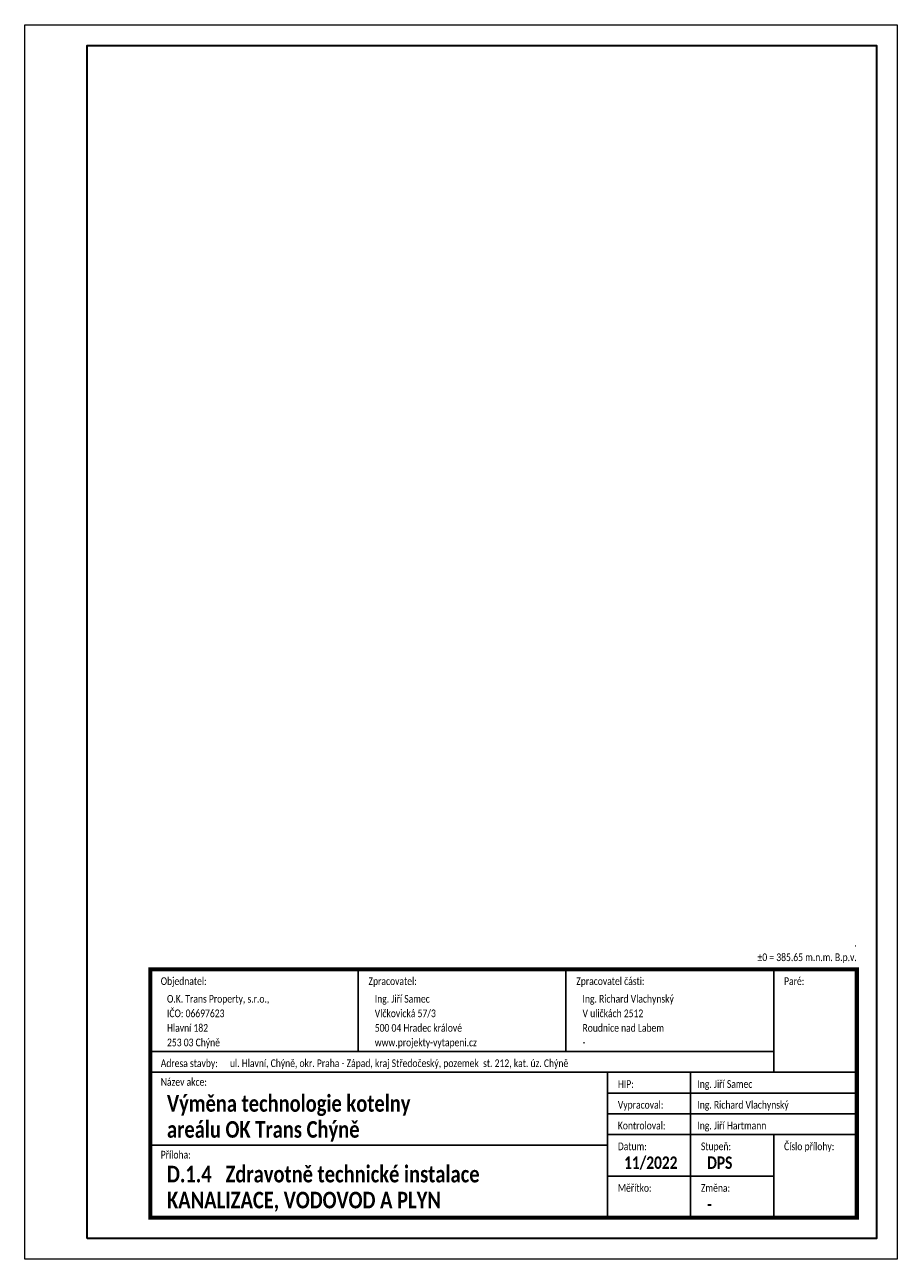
# Paper-space layout 'Layout1' of a CAD drawing. Header units: millimetres. Extents: x 1329 to 1785, y 626 to 923.
# Tile 1 of 2: x 1329 to 1539, y 626 to 923. Entities that reach past the tile are written whole.
import ezdxf
from ezdxf.enums import TextEntityAlignment as Align

# ---------------------------------------------------------------- set-up
doc = ezdxf.new("R2010")
doc.units = ezdxf.units.MM
doc.header["$LTSCALE"] = 300
doc.layers.get('0').update_dxf_attribs({"lineweight": 9})
doc.layers.add('A-Dimline-D', color=7, linetype='Continuous')
doc.styles.add('TableData', font='calibri.ttf')
doc.styles.add('TableHeader', font='calibrib.ttf')

# ---------------------------------------------------------------- blocks, each defined once
blk = doc.blocks.new('Rozpiska')
at = {"linetype": 'ByBlock', "lineweight": -2}
for p, q in [((-124.75, 64.75), (-124.75, 45)), ((-74.75, 64.75), (-74.75, 45)), ((-24.75, 64.75), (-24.75, 40)), ((-174.75, 45), (-24.75, 45)), ((-174.75, 40), (-4.75, 40)), ((-4.75, 40), (-64.75, 40)), ((-64.75, 40), (-64.75, 5)), ((-44.75, 40), (-44.75, 5)), ((-64.75, 35), (-4.75, 35)), ((-64.75, 30), (-4.75, 30)), ((-64.75, 25), (-4.75, 25)), ((-24.75, 25), (-24.75, 5)), ((-64.75, 22.5), (-174.75, 22.5)), ((-24.75, 15), (-64.75, 15))]:
    blk.add_line(p, q, dxfattribs=at)
at = {"linetype": 'ByBlock', "lineweight": -2, "const_width": 1}
blk.add_lwpolyline([(-174.75, 5), (-4.75, 5), (-4.75, 64.75), (-174.75, 64.75)], close=True, dxfattribs=at)
at = {"linetype": 'ByBlock', "lineweight": -2, "style": 'TableData', "width": 0.8}
for s, p in [('Objednatel:', (-172.25, 61)), ('Zpracovatel:', (-122.25, 61)), ('Zpracovatel části:', (-72.25, 61)), ('Paré:', (-22.25, 61)), ('Adresa stavby:', (-172.25, 41.25)), ('Název akce:', (-172.25, 36.75)), ('HIP:', (-62.25, 36.25)), ('Vypracoval:', (-62.25, 31.25)), ('Kontroloval:', (-62.25, 26.25)), ('Příloha:', (-172.25, 19.25)), ('Datum:', (-62.25, 21.25)), ('Stupeň:', (-42.25, 21.25)), ('Číslo přílohy:', (-22.25, 21.25)), ('Měřítko:', (-62.25, 11.25)), ('Změna:', (-42.25, 11.25))]:
    blk.add_text(s, height=1.85, dxfattribs=at).set_placement(p)
for tag, p in [('POLOHOPISNYSYSTEM', (-4.75, 70.25)), ('VYSKOVYSYSTEM', (-4.75, 66.75))]:
    blk.add_attdef(tag, text='', height=1.85, dxfattribs=at).set_placement(p, align=Align.RIGHT)
for tag, p in [('OBJEDNATEL1', (-170.75, 56.75)), ('ZPRACOVATEL1', (-120.75, 56.75)), ('ZPRACOVATECASTI1', (-70.75, 56.75)), ('OBJEDNATEL2', (-170.75, 53.25)), ('ZPRACOVATEL2', (-120.75, 53.25)), ('ZPRACOVATECASTI2', (-70.75, 53.25)), ('OBJEDNATEL3', (-170.75, 49.75)), ('ZPRACOVATEL3', (-120.75, 49.75)), ('ZPRACOVATECASTI3', (-70.75, 49.75)), ('OBJEDNATEL4', (-170.75, 46.25)), ('ZPRACOVATEL4', (-120.75, 46.25)), ('ZPRACOVATECASTI4', (-70.75, 46.25)), ('ADRESASTAVBY', (-155.61, 41.25)), ('HIP', (-43.12, 36.25)), ('VYPRACOVAL', (-43.12, 31.25)), ('KONTROLOVAL', (-43.12, 26.25))]:
    blk.add_attdef(tag, p, '', height=1.85, dxfattribs=at)
at = {"style": 'TableHeader', "width": 0.8}
blk.add_attdef('CPARE', text='', height=10, dxfattribs=at).set_placement((-14.75, 50.38), align=Align.MIDDLE_CENTER)
for tag, p, height in [('NAZEVAKCE1', (-170.75, 30.5), 4), ('NAZEVAKCE2', (-170.75, 24.25), 4), ('DATUM', (-60.75, 16.75), 3), ('STUPEN', (-40.75, 16.75), 3), ('NAZEVVYKRESU1', (-170.75, 13.5), 4), ('NAZEVVYKRESU2', (-170.75, 7.25), 4), ('MĚŘÍTKO', (-60.75, 6.75), 3), ('INDEX', (-40.75, 6.75), 3)]:
    blk.add_attdef(tag, p, '', height=height, dxfattribs=at)
blk.add_attdef('CVYKR', text='', height=6, dxfattribs=at).set_placement((-14.75, 6.75), align=Align.CENTER)

psp = doc.layouts.get("Layout1")

# ---------------------------------------------------------------- linework, layer by layer
psp.add_lwpolyline([(1329.29, 626.3), (1329.29, 923.35), (1539.29, 923.35), (1539.29, 626.3)], close=True)
at = {"lineweight": 30}
psp.add_lwpolyline([(1344.29, 631.3), (1344.29, 918.35), (1534.29, 918.35), (1534.29, 631.3)], close=True, dxfattribs=at)

# ---------------------------------------------------------------- block references
at = {"layer": 'A-Dimline-D'}
ref = psp.add_blockref('Rozpiska', (1534.29, 631.3), dxfattribs=at)
ref.add_attrib('HIP', 'Ing. Jiří Samec', (1491.18, 667.55), dxfattribs={"layer": '0', "color": 0, "linetype": 'ByBlock', "lineweight": -2, "height": 1.85, "style": 'TableData', "width": 0.8})
ref.add_attrib('VYPRACOVAL', 'Ing. Richard Vlachynský', (1491.18, 662.55), dxfattribs={"layer": '0', "color": 0, "linetype": 'ByBlock', "lineweight": -2, "height": 1.85, "style": 'TableData', "width": 0.8})
ref.add_attrib('ZPRACOVATEL3', '500 04 Hradec králové', (1413.54, 681.05), dxfattribs={"layer": '0', "color": 0, "linetype": 'ByBlock', "lineweight": -2, "height": 1.85, "style": 'TableData', "width": 0.8})
ref.add_attrib('ZPRACOVATEL2', 'Vlčkovická 57/3', (1413.54, 684.55), dxfattribs={"layer": '0', "color": 0, "linetype": 'ByBlock', "lineweight": -2, "height": 1.85, "style": 'TableData', "width": 0.8})
ref.add_attrib('INDEX', '-', (1493.54, 638.05), dxfattribs={"layer": '0', "height": 3, "style": 'TableHeader', "width": 0.8})
ref.add_attrib('NAZEVVYKRESU2', 'KANALIZACE, VODOVOD A PLYN', (1363.54, 638.55), dxfattribs={"layer": '0', "height": 4, "style": 'TableHeader', "width": 0.8})
ref.add_attrib('STUPEN', 'DPS', (1493.54, 648.05), dxfattribs={"layer": '0', "height": 3, "style": 'TableHeader', "width": 0.8})
ref.add_attrib('NAZEVVYKRESU1', 'D.1.4   Zdravotně technické instalace', (1363.54, 644.8), dxfattribs={"layer": '0', "height": 4, "style": 'TableHeader', "width": 0.8})
ref.add_attrib('NAZEVAKCE2', 'areálu OK Trans Chýně', (1363.54, 655.55), dxfattribs={"layer": '0', "height": 4, "style": 'TableHeader', "width": 0.8})
ref.add_attrib('NAZEVAKCE1', 'Výměna technologie kotelny', (1363.54, 661.8), dxfattribs={"layer": '0', "height": 4, "style": 'TableHeader', "width": 0.8})
ref.add_attrib('OBJEDNATEL3', 'Hlavní 182', (1363.54, 681.05), dxfattribs={"layer": '0', "color": 0, "linetype": 'ByBlock', "lineweight": -2, "height": 1.85, "style": 'TableData', "width": 0.8})
ref.add_attrib('OBJEDNATEL2', 'IČO: 06697623', (1363.54, 684.55), dxfattribs={"layer": '0', "color": 0, "linetype": 'ByBlock', "lineweight": -2, "height": 1.85, "style": 'TableData', "width": 0.8})
ref.add_attrib('DATUM', '11/2022', (1473.54, 648.05), dxfattribs={"layer": '0', "height": 3, "style": 'TableHeader', "width": 0.8})
ref.add_attrib('KONTROLOVAL', 'Ing. Jiří Hartmann', (1491.18, 657.55), dxfattribs={"layer": '0', "color": 0, "linetype": 'ByBlock', "lineweight": -2, "height": 1.85, "style": 'TableData', "width": 0.8})
ref.add_attrib('OBJEDNATEL1', 'O.K. Trans Property, s.r.o.,', (1363.54, 688.05), dxfattribs={"layer": '0', "color": 0, "linetype": 'ByBlock', "lineweight": -2, "height": 1.85, "style": 'TableData', "width": 0.8})
ref.add_attrib('ZPRACOVATEL1', 'Ing. Jiří Samec', (1413.54, 688.05), dxfattribs={"layer": '0', "color": 0, "linetype": 'ByBlock', "lineweight": -2, "height": 1.85, "style": 'TableData', "width": 0.8})
ref.add_attrib('OBJEDNATEL4', '253 03 Chýně', (1363.54, 677.55), dxfattribs={"layer": '0', "color": 0, "linetype": 'ByBlock', "lineweight": -2, "height": 1.85, "style": 'TableData', "width": 0.8})
ref.add_attrib('ZPRACOVATECASTI3', 'Roudnice nad Labem', (1463.54, 681.05), dxfattribs={"layer": '0', "color": 0, "linetype": 'ByBlock', "lineweight": -2, "height": 1.85, "style": 'TableData', "width": 0.8})
ref.add_attrib('ZPRACOVATECASTI2', 'V uličkách 2512', (1463.54, 684.55), dxfattribs={"layer": '0', "color": 0, "linetype": 'ByBlock', "lineweight": -2, "height": 1.85, "style": 'TableData', "width": 0.8})
ref.add_attrib('ZPRACOVATECASTI1', 'Ing. Richard Vlachynský', (1463.54, 688.05), dxfattribs={"layer": '0', "color": 0, "linetype": 'ByBlock', "lineweight": -2, "height": 1.85, "style": 'TableData', "width": 0.8})
ref.add_attrib('ZPRACOVATECASTI4', '-', (1463.54, 677.55), dxfattribs={"layer": '0', "color": 0, "linetype": 'ByBlock', "lineweight": -2, "height": 1.85, "style": 'TableData', "width": 0.8})
ref.add_attrib('ZPRACOVATEL4', 'www.projekty-vytapeni.cz', (1413.54, 677.55), dxfattribs={"layer": '0', "color": 0, "linetype": 'ByBlock', "lineweight": -2, "height": 1.85, "style": 'TableData', "width": 0.8})
ref.add_attrib('ADRESASTAVBY', 'ul. Hlavní, Chýně, okr. Praha - Západ, kraj Středočeský, pozemek  st. 212, kat. úz. Chýně', (1378.69, 672.55), dxfattribs={"layer": '0', "color": 0, "linetype": 'ByBlock', "lineweight": -2, "height": 1.85, "style": 'TableData', "width": 0.8})
ref.add_attrib('VYSKOVYSYSTEM', '%%p0 = 385.65 m.n.m. B.p.v.', dxfattribs={"layer": '0', "color": 0, "linetype": 'ByBlock', "lineweight": -2, "height": 1.85, "style": 'TableData', "width": 0.8}).set_placement((1529.54, 698.05), align=Align.RIGHT)
ref.add_attrib('POLOHOPISNYSYSTEM', '.', dxfattribs={"layer": '0', "color": 0, "linetype": 'ByBlock', "lineweight": -2, "height": 1.85, "style": 'TableData', "width": 0.8}).set_placement((1529.54, 701.55), align=Align.RIGHT)

doc.saveas('drawing.dxf')
